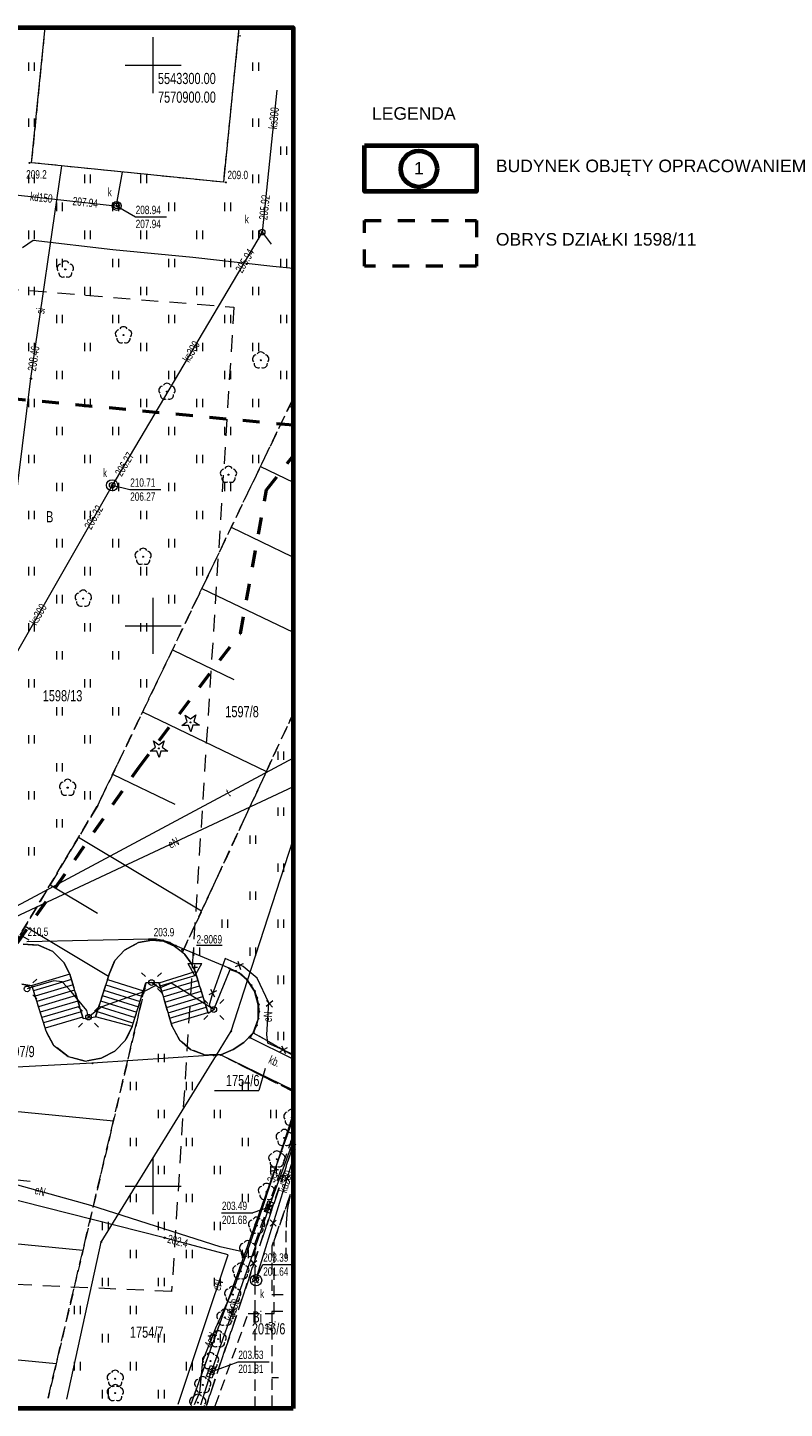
# Model space of a CAD drawing. Header units: millimetres. Extents: x 6874 to 479855, y -393105 to -20937.
# Tile 6 of 42: x 116417 to 183948, y -392941 to -269772. Entities that reach past the tile are written whole.
import ezdxf

# ---------------------------------------------------------------- set-up
doc = ezdxf.new("R2010")
doc.units = ezdxf.units.MM
doc.header["$MEASUREMENT"] = 0
for name, pattern in [('2_OTKU', [2000, 1500, -500]), ('2_OTRK', [1750, 1250, -500]), ('2_OTRKG', [1750, 1250, -500]), ('2_OTZT', [1500, 1000, -500]), ('4', [2500, 1500, -1000]), ('4_2', [1500, 1000, -500]), ('EGUG', [1000, 500, -500]), ('Przerywana długa', [3000, 1500, -1500])]:
    doc.linetypes.add(name, pattern=pattern)
for name, color, linetype, lineweight in [('Nowe_2D - Ogólne_Nr_pióra__20', 1, 'Continuous', 50), ('Nowe_2D - Ogólne_Nr_pióra__21', 7, 'Continuous', 70), ('Nowe_Adnotacja - Teksty_Nr_pióra__1', 7, 'Continuous', 13), ('Nowe_Rysunki i obrazki_Nr_pióra__1', 7, 'Continuous', 13)]:
    doc.layers.add(name, color=color, linetype=linetype, lineweight=lineweight)
doc.styles.add('STYL_AUTOMATYCZNY_1', font='arial.ttf', dxfattribs={"width": 0.7})
doc.styles.add('STYL_AUTOMATYCZNY_5', font='arial.ttf')

msp = doc.modelspace()

# ---------------------------------------------------------------- linework, layer by layer
at = {"layer": 'Nowe_2D - Ogólne_Nr_pióra__20', "color": 1, "linetype": 'Przerywana długa', "lineweight": 50}
for p, q in [((140111, -305249), (77921, -299386)), ((137741, -311016), (140111, -307982)), ((135401, -323806), (137741, -311016)), ((126331, -335766), (135401, -323806)), ((115501, -351416), (126331, -335766))]:
    msp.add_line(p, q, dxfattribs=at)
msp.add_lwpolyline([(146466, -286977), (156466, -286977), (156466, -291064), (146466, -291064)], close=True, dxfattribs=at)
at = {"layer": 'Nowe_2D - Ogólne_Nr_pióra__21', "color": 7, "linetype": 'Continuous', "lineweight": 70}
for points in [[(140111, -392941), (46913, -392941), (46913, -269772), (140111, -269772)], [(146466, -280291), (156466, -280291), (156466, -284379), (146466, -284379)]]:
    msp.add_lwpolyline(points, close=True, dxfattribs=at)
msp.add_circle((151338, -282378), 1613, dxfattribs=at)
at = {"layer": 'Nowe_Rysunki i obrazki_Nr_pióra__1', "color": 7, "linetype": 'Continuous', "lineweight": 13}
for p, q in [((116778, -281836), (117993, -269772)), ((127611, -275626), (127611, -270626)), ((127611, -275626), (127611, -270626)), ((135274, -269772), (133884, -283561)), ((135203, -270478), (135453, -270497)), ((116518, -273633), (116518, -272883)), ((117043, -273633), (117043, -272883)), ((125111, -273126), (130111, -273126)), ((125111, -273126), (130111, -273126)), ((136518, -273633), (136518, -272883)), ((137043, -273633), (137043, -272883)), ((138665, -275338), (137344, -288017)), ((116518, -278633), (116518, -277883)), ((117043, -278633), (117043, -277883)), ((136518, -278633), (136518, -277883)), ((137043, -278633), (137043, -277883)), ((139018, -281133), (139018, -280383)), ((139543, -281133), (139543, -280383)), ((133884, -283561), (116778, -281836)), ((116518, -283633), (116518, -282883)), ((116707, -301077), (119464, -282107)), ((117043, -283633), (117043, -282883)), ((121518, -283633), (121518, -282883)), ((122043, -283633), (122043, -282883)), ((124422, -285278), (124886, -282654)), ((126518, -283633), (126518, -282883)), ((127043, -283633), (127043, -282883)), ((136518, -283633), (136518, -282883)), ((137043, -283633), (137043, -282883)), ((111923, -284324), (123955, -285629)), ((119018, -286133), (119018, -285383)), ((119543, -286133), (119543, -285383)), ((123955, -285629), (124353, -285672)), ((124018, -286133), (124018, -285383)), ((124351, -285676), (126041, -286656)), ((124353, -285672), (124422, -285278)), ((124543, -286133), (124543, -285383)), ((129018, -286133), (129018, -285383)), ((129543, -286133), (129543, -285383)), ((134018, -286133), (134018, -285383)), ((134543, -286133), (134543, -285383)), ((139018, -286133), (139018, -285383)), ((139543, -286133), (139543, -285383)), ((126041, -286656), (128809, -286656)), ((116518, -288633), (116518, -287883)), ((117043, -288633), (117043, -287883)), ((121518, -288633), (121518, -287883)), ((122043, -288633), (122043, -287883)), ((137344, -288017), (124217, -310167)), ((126518, -288633), (126518, -287883)), ((127043, -288633), (127043, -287883)), ((131518, -288633), (131518, -287883)), ((132043, -288633), (132043, -287883)), ((136518, -288633), (136518, -287883)), ((137043, -288633), (137043, -287883)), ((137341, -288016), (138161, -289076)), ((115969, -289373), (116905, -288738)), ((116905, -288738), (124012, -289555)), ((119018, -291133), (119018, -290383)), ((119543, -291133), (119543, -290383)), ((124012, -289555), (131175, -290249)), ((124018, -291133), (124018, -290383)), ((124543, -291133), (124543, -290383)), ((129018, -291133), (129018, -290383)), ((129543, -291133), (129543, -290383)), ((131175, -290249), (138305, -291041)), ((134018, -291133), (134018, -290383)), ((134543, -291133), (134543, -290383)), ((139018, -291133), (139018, -290383)), ((139543, -291133), (139543, -290383)), ((138305, -291041), (140111, -291236)), ((116518, -293633), (116518, -292883)), ((117043, -293633), (117043, -292883)), ((121518, -293633), (121518, -292883)), ((122043, -293633), (122043, -292883)), ((126518, -293633), (126518, -292883)), ((127043, -293633), (127043, -292883)), ((131518, -293633), (131518, -292883)), ((132043, -293633), (132043, -292883)), ((136518, -293633), (136518, -292883)), ((137043, -293633), (137043, -292883)), ((119018, -296133), (119018, -295383)), ((119543, -296133), (119543, -295383)), ((124018, -296133), (124018, -295383)), ((124543, -296133), (124543, -295383)), ((129018, -296133), (129018, -295383)), ((129543, -296133), (129543, -295383)), ((134018, -296133), (134018, -295383)), ((134543, -296133), (134543, -295383)), ((139018, -296133), (139018, -295383)), ((139543, -296133), (139543, -295383)), ((116518, -298633), (116518, -297883)), ((117043, -298633), (117043, -297883)), ((121518, -298633), (121518, -297883)), ((122043, -298633), (122043, -297883)), ((126518, -298633), (126518, -297883)), ((127043, -298633), (127043, -297883)), ((131518, -298633), (131518, -297883)), ((132043, -298633), (132043, -297883)), ((136518, -298633), (136518, -297883)), ((137043, -298633), (137043, -297883)), ((119018, -301133), (119018, -300383)), ((119543, -301133), (119543, -300383)), ((124018, -301133), (124018, -300383)), ((124543, -301133), (124543, -300383)), ((129018, -301133), (129018, -300383)), ((129543, -301133), (129543, -300383)), ((134018, -301133), (134018, -300383)), ((134543, -301133), (134543, -300383)), ((139018, -301133), (139018, -300383)), ((139543, -301133), (139543, -300383)), ((110705, -348799), (116707, -301077)), ((116518, -303633), (116518, -302883)), ((117043, -303633), (117043, -302883)), ((121518, -303633), (121518, -302883)), ((122043, -303633), (122043, -302883)), ((126518, -303633), (126518, -302883)), ((127043, -303633), (127043, -302883)), ((131518, -303633), (131518, -302883)), ((132043, -303633), (132043, -302883)), ((136518, -303633), (136518, -302883)), ((137043, -303633), (137043, -302883)), ((139779, -303551), (140111, -303711)), ((119018, -306133), (119018, -305383)), ((119543, -306133), (119543, -305383)), ((124018, -306133), (124018, -305383)), ((124543, -306133), (124543, -305383)), ((129018, -306133), (129018, -305383)), ((129543, -306133), (129543, -305383)), ((134018, -306133), (134018, -305383)), ((134543, -306133), (134543, -305383)), ((116518, -308633), (116518, -307883)), ((117043, -308633), (117043, -307883)), ((121518, -308633), (121518, -307883)), ((122043, -308633), (122043, -307883)), ((126518, -308633), (126518, -307883)), ((127043, -308633), (127043, -307883)), ((131518, -308633), (131518, -307883)), ((132043, -308633), (132043, -307883)), ((136518, -308633), (136518, -307883)), ((137043, -308633), (137043, -307883)), ((137193, -308932), (140111, -310334)), ((119018, -311133), (119018, -310383)), ((119543, -311133), (119543, -310383)), ((124217, -310167), (123962, -310597)), ((124018, -311133), (124018, -310383)), ((124543, -311133), (124543, -310383)), ((129018, -311133), (129018, -310383)), ((129543, -311133), (129543, -310383)), ((134018, -311133), (134018, -310383)), ((134543, -311133), (134543, -310383)), ((123713, -311031), (109343, -336172)), ((123962, -310597), (123713, -311031)), ((123961, -310596), (125551, -310976)), ((125551, -310976), (128292, -310976)), ((116518, -313633), (116518, -312883)), ((117043, -313633), (117043, -312883)), ((121518, -313633), (121518, -312883)), ((122043, -313633), (122043, -312883)), ((126518, -313633), (126518, -312883)), ((127043, -313633), (127043, -312883)), ((131518, -313633), (131518, -312883)), ((132043, -313633), (132043, -312883)), ((134590, -314348), (140006, -316951)), ((119018, -316133), (119018, -315383)), ((119543, -316133), (119543, -315383)), ((124018, -316133), (124018, -315383)), ((124543, -316133), (124543, -315383)), ((129018, -316133), (129018, -315383)), ((129543, -316133), (129543, -315383)), ((116518, -318633), (116518, -317883)), ((117043, -318633), (117043, -317883)), ((121518, -318633), (121518, -317883)), ((122043, -318633), (122043, -317883)), ((126518, -318633), (126518, -317883)), ((127043, -318633), (127043, -317883)), ((131518, -318633), (131518, -317883)), ((132043, -318633), (132043, -317883)), ((131970, -319800), (140111, -323712)), ((119018, -321133), (119018, -320383)), ((119543, -321133), (119543, -320383)), ((124018, -321133), (124018, -320383)), ((124543, -321133), (124543, -320383)), ((127611, -325626), (127611, -320626)), ((127611, -325626), (127611, -320626)), ((129018, -321133), (129018, -320383)), ((129543, -321133), (129543, -320383)), ((116518, -323633), (116518, -322883)), ((117043, -323633), (117043, -322883)), ((121518, -323633), (121518, -322883)), ((122043, -323633), (122043, -322883)), ((125111, -323126), (130111, -323126)), ((125111, -323126), (130111, -323126)), ((126518, -323633), (126518, -322883)), ((127043, -323633), (127043, -322883)), ((119018, -326133), (119018, -325383)), ((119543, -326133), (119543, -325383)), ((124018, -326133), (124018, -325383)), ((124543, -326133), (124543, -325383)), ((129332, -325287), (134820, -327925)), ((116518, -328633), (116518, -327883)), ((117043, -328633), (117043, -327883)), ((121518, -328633), (121518, -327883)), ((122043, -328633), (122043, -327883)), ((126518, -328633), (126518, -327883)), ((127043, -328633), (127043, -327883)), ((119018, -331133), (119018, -330383)), ((119543, -331133), (119543, -330383)), ((124018, -331133), (124018, -330383)), ((124543, -331133), (124543, -330383)), ((126678, -330811), (137725, -336120)), ((130661, -331662), (130469, -331094)), ((130469, -331094), (130959, -331440)), ((130959, -331440), (131440, -331082)), ((131440, -331082), (131261, -331655)), ((130180, -332021), (130661, -331662)), ((130780, -332013), (130180, -332021)), ((130973, -332582), (130780, -332013)), ((131151, -332009), (130973, -332582)), ((131751, -332001), (131151, -332009)), ((131261, -331655), (131751, -332001)), ((116518, -333633), (116518, -332883)), ((117043, -333633), (117043, -332883)), ((121518, -333633), (121518, -332883)), ((122043, -333633), (122043, -332883)), ((127830, -333971), (127638, -333403)), ((127638, -333403), (128127, -333749)), ((128127, -333749), (128608, -333391)), ((128608, -333391), (128430, -333963)), ((140111, -334943), (111976, -350001)), ((127349, -334330), (127830, -333971)), ((127949, -334322), (127349, -334330)), ((128142, -334891), (127949, -334322)), ((128320, -334318), (128142, -334891)), ((128920, -334310), (128320, -334318)), ((128430, -333963), (128920, -334310)), ((138764, -335087), (138764, -334337)), ((139289, -335087), (139289, -334337)), ((119018, -336133), (119018, -335383)), ((119543, -336133), (119543, -335383)), ((124006, -336371), (129566, -339043)), ((140111, -337508), (114291, -349606)), ((116518, -338633), (116518, -337883)), ((117043, -338633), (117043, -337883)), ((121518, -338633), (121518, -337883)), ((122043, -338633), (122043, -337883)), ((138764, -340087), (138764, -339337)), ((139289, -340087), (139289, -339337)), ((119018, -341133), (119018, -340383)), ((119543, -341133), (119543, -340383)), ((120967, -341993), (131942, -348570)), ((136051, -354776), (140111, -342210)), ((136264, -342587), (136264, -341837)), ((136789, -342587), (136789, -341837)), ((116518, -343633), (116518, -342883)), ((117043, -343633), (117043, -342883)), ((138764, -345087), (138764, -344337)), ((139289, -345087), (139289, -344337)), ((118432, -346224), (122662, -348759)), ((136264, -347587), (136264, -346837)), ((136789, -347587), (136789, -346837)), ((133764, -350087), (133764, -349337)), ((134289, -350087), (134289, -349337)), ((138764, -350087), (138764, -349337)), ((139289, -350087), (139289, -349337)), ((115750, -350699), (116515, -351158)), ((116208, -349934), (123629, -354381)), ((117397, -351623), (116020, -351540)), ((127241, -351096), (116361, -351336)), ((118674, -352174), (117397, -351623)), ((119648, -353160), (118674, -352174)), ((125056, -352080), (124191, -352980)), ((126322, -351395), (125056, -352080)), ((127491, -351188), (126322, -351395)), ((127871, -351096), (127241, -351096)), ((128557, -351271), (127491, -351188)), ((128501, -351196), (127871, -351096)), ((129091, -351386), (128501, -351196)), ((129539, -351700), (128557, -351271)), ((129651, -351666), (129091, -351386)), ((130460, -352447), (129539, -351700)), ((134401, -353686), (129651, -351666)), ((131264, -352587), (131264, -351837)), ((131789, -352587), (131789, -351837)), ((136264, -352587), (136264, -351837)), ((136789, -352587), (136789, -351837)), ((120183, -354206), (119648, -353160)), ((124191, -352980), (123686, -354203)), ((131013, -353229), (130460, -352447)), ((130706, -353265), (131956, -353265)), ((130706, -353265), (131331, -354348)), ((131362, -353979), (131013, -353229)), ((131331, -354348), (131956, -353265)), ((131331, -353876), (131331, -353376)), ((134047, -352818), (132862, -356149)), ((135657, -353533), (134047, -352818)), ((135659, -353293), (134940, -353548)), ((135172, -353060), (135427, -353780)), ((120183, -354206), (116731, -355235)), ((116894, -354993), (117248, -354639)), ((120325, -354685), (116933, -355696)), ((121361, -358159), (120183, -354206)), ((123686, -354203), (122470, -358005)), ((123536, -354672), (126754, -355701)), ((126948, -354428), (126595, -354074)), ((128009, -354428), (128363, -354074)), ((128150, -354971), (131362, -353979)), ((128235, -355259), (131462, -354297)), ((131081, -353626), (131331, -353626)), ((131581, -353626), (131331, -353626)), ((132524, -357674), (131362, -353979)), ((133032, -357363), (134498, -353789)), ((134981, -353926), (134401, -353686)), ((135292, -354097), (134498, -353789)), ((135511, -354266), (134981, -353926)), ((135984, -354685), (135292, -354097)), ((135971, -354686), (135511, -354266)), ((136891, -354563), (135657, -353533)), ((136051, -354776), (135971, -354686)), ((136676, -355716), (135984, -354685)), ((137951, -356751), (136891, -354563)), ((138764, -355087), (138764, -354337)), ((139289, -355087), (139289, -354337)), ((116793, -355245), (115906, -355092)), ((116833, -355380), (116364, -355523)), ((116793, -355245), (118048, -359267)), ((118746, -354795), (116833, -355380)), ((118746, -354795), (116833, -355380)), ((120468, -355165), (117082, -356174)), ((120611, -355644), (117231, -356651)), ((119511, -354904), (118746, -354795)), ((120296, -355752), (119511, -354904)), ((121707, -357456), (120296, -355752)), ((126773, -355798), (123034, -357122)), ((123231, -355624), (126455, -356655)), ((123384, -355148), (126605, -356178)), ((125759, -358882), (126980, -354979)), ((126948, -355489), (126595, -355842)), ((127909, -355181), (126773, -355798)), ((128150, -354971), (126980, -354979)), ((128180, -355460), (127479, -354958)), ((127479, -354958), (127909, -355181)), ((128009, -355489), (128363, -355842)), ((128150, -354971), (129235, -358613)), ((129223, -355017), (128180, -355460)), ((128378, -355738), (131612, -354774)), ((128521, -356217), (131762, -355251)), ((128664, -356697), (131912, -355728)), ((130052, -355528), (129223, -355017)), ((133032, -357363), (130052, -355528)), ((133032, -357363), (130052, -355528)), ((133268, -355705), (132591, -356059)), ((132752, -355544), (133107, -356220)), ((134591, -359296), (136051, -354776)), ((136371, -355176), (136051, -354776)), ((136691, -355716), (136371, -355176)), ((136987, -356934), (136676, -355716)), ((136911, -356306), (136691, -355716)), ((116894, -356054), (117248, -356407)), ((120754, -356123), (117380, -357128)), ((120897, -356602), (117529, -357606)), ((121039, -357081), (117678, -358083)), ((121320, -357511), (120967, -357157)), ((122381, -357511), (122735, -357157)), ((123034, -357122), (122404, -357608)), ((122774, -357053), (126007, -358087)), ((122927, -356577), (126157, -357610)), ((123079, -356100), (126306, -357132)), ((128807, -357176), (132062, -356205)), ((128950, -357655), (132212, -356683)), ((129092, -358134), (132362, -357160)), ((132501, -356833), (132148, -356479)), ((132862, -356149), (132606, -356980)), ((132606, -356980), (133032, -357363)), ((133562, -356833), (133916, -356479)), ((137051, -356906), (136911, -356306)), ((136980, -358228), (136987, -356934)), ((137081, -357536), (137051, -356906)), ((138286, -356598), (137715, -357106)), ((137747, -356567), (138255, -357137)), ((137776, -359581), (137951, -356751)), ((121182, -357560), (117827, -358560)), ((121325, -358040), (117976, -359038)), ((121361, -358159), (122470, -358005)), ((121851, -358041), (121707, -357456)), ((122404, -357608), (121851, -358041)), ((122470, -358005), (122470, -358005)), ((125759, -358882), (122470, -358005)), ((122622, -357529), (125858, -358564)), ((129235, -358613), (132512, -357637)), ((132501, -357894), (132148, -358247)), ((132524, -357674), (133032, -357363)), ((133562, -357894), (133916, -358247)), ((136549, -359434), (136980, -358228)), ((136861, -358766), (137021, -358156)), ((137021, -358156), (137081, -357536)), ((118048, -359267), (118729, -360533)), ((121320, -358572), (120967, -358925)), ((122381, -358572), (122735, -358925)), ((125159, -360107), (125759, -358882)), ((129235, -358613), (129311, -358866)), ((129311, -358866), (129964, -360061)), ((133281, -361436), (134591, -359296)), ((135707, -360296), (136549, -359434)), ((136271, -359876), (136611, -359346)), ((136611, -359346), (136861, -358766)), ((137848, -360358), (137776, -359581)), ((138764, -360087), (138764, -359337)), ((139289, -360087), (139289, -359337)), ((118729, -360533), (120025, -361552)), ((124198, -361068), (125159, -360107)), ((129964, -360061), (130961, -360919)), ((134759, -360933), (135707, -360296)), ((140111, -361786), (136271, -359876)), ((140111, -361371), (137848, -360358)), ((139593, -360766), (138920, -361128)), ((139075, -360611), (139438, -361283)), ((120025, -361552), (121552, -361961)), ((121552, -361961), (122987, -361712)), ((133001, -361446), (122201, -362156)), ((122971, -378106), (133281, -361436)), ((122987, -361712), (124198, -361068)), ((128107, -362051), (128107, -361301)), ((128632, -362051), (128632, -361301)), ((130961, -360919), (132151, -361376)), ((132151, -361376), (133645, -361417)), ((133281, -361436), (133001, -361446)), ((133631, -361416), (133281, -361436)), ((140111, -364554), (133631, -361416)), ((133645, -361417), (134759, -360933)), ((122201, -362156), (113161, -362616)), ((137611, -362636), (137051, -364580)), ((125607, -364551), (125607, -363801)), ((126132, -364551), (126132, -363801)), ((130607, -364551), (130607, -363801)), ((131132, -364551), (131132, -363801)), ((133106, -364580), (137051, -364580)), ((135607, -364551), (135607, -363801)), ((136132, -364551), (136132, -363801)), ((111183, -366038), (124077, -367289)), ((128107, -367051), (128107, -366301)), ((128632, -367051), (128632, -366301)), ((133107, -367051), (133107, -366301)), ((133632, -367051), (133632, -366301)), ((140111, -366674), (137441, -374846)), ((138107, -367051), (138107, -366301)), ((138632, -367051), (138632, -366301)), ((139061, -370026), (140111, -367119)), ((125607, -369551), (125607, -368801)), ((126132, -369551), (126132, -368801)), ((130607, -369551), (130607, -368801)), ((131132, -369551), (131132, -368801)), ((135607, -369551), (135607, -368801)), ((136132, -369551), (136132, -368801)), ((140160, -368940), (138008, -374844)), ((140356, -369361), (139797, -369882)), ((139816, -369342), (140336, -369901)), ((122058, -374835), (104122, -369840)), ((127611, -375626), (127611, -370626)), ((127611, -375626), (127611, -370626)), ((130984, -392616), (139061, -370026)), ((128107, -372051), (128107, -371301)), ((128632, -372051), (128632, -371301)), ((133107, -372051), (133107, -371301)), ((133632, -372051), (133632, -371301)), ((140035, -370919), (136906, -381019)), ((138107, -372051), (138107, -371301)), ((138632, -372051), (138632, -371301)), ((110597, -372076), (116635, -372661)), ((125111, -373126), (130111, -373126)), ((125111, -373126), (130111, -373126)), ((138648, -372106), (139194, -372640)), ((139188, -372100), (138654, -372646)), ((139837, -372178), (139288, -372708)), ((139297, -372168), (139828, -372718)), ((128641, -377726), (111019, -373280)), ((125607, -374551), (125607, -373801)), ((126132, -374551), (126132, -373801)), ((130607, -374551), (130607, -373801)), ((131132, -374551), (131132, -373801)), ((135607, -374551), (135607, -373801)), ((136132, -374551), (136132, -373801)), ((137556, -375375), (137885, -374431)), ((137885, -374431), (138357, -374596)), ((133588, -378527), (122058, -374835)), ((137907, -375127), (132843, -389537)), ((133732, -375496), (136501, -375496)), ((137441, -374846), (135802, -379547)), ((137961, -374986), (136501, -375496)), ((138028, -375540), (137556, -375375)), ((138211, -374805), (137637, -375308)), ((137663, -375068), (138135, -375233)), ((137673, -374769), (138175, -375344)), ((137778, -374738), (138250, -374902)), ((137957, -374985), (137907, -375127)), ((138008, -374844), (137957, -374985)), ((138357, -374596), (138028, -375540)), ((123107, -377051), (123107, -376301)), ((123632, -377051), (123632, -376301)), ((128107, -377051), (128107, -376301)), ((128632, -377051), (128632, -376301)), ((133107, -377051), (133107, -376301)), ((133632, -377051), (133632, -376301)), ((138608, -376139), (138062, -376673)), ((138068, -376133), (138602, -376679)), ((110048, -377730), (121357, -378827)), ((119927, -392119), (122971, -378106)), ((134311, -379236), (128641, -377726)), ((125607, -379551), (125607, -378801)), ((126132, -379551), (126132, -378801)), ((129844, -392565), (134311, -379236)), ((130607, -379551), (130607, -378801)), ((131132, -379551), (131132, -378801)), ((135588, -378975), (133588, -378527)), ((135802, -379547), (135588, -378975)), ((135802, -379547), (135588, -378975)), ((135607, -379551), (135607, -378801)), ((136132, -379551), (136132, -378801)), ((135630, -379994), (134920, -381965)), ((135630, -379994), (134920, -381965)), ((135802, -379547), (135630, -379994)), ((136860, -379782), (136264, -380260)), ((136323, -379723), (136801, -380319)), ((136771, -381456), (137421, -380106)), ((137421, -380106), (140162, -380106)), ((123107, -382051), (123107, -381301)), ((123632, -382051), (123632, -381301)), ((128107, -382051), (128107, -381301)), ((128632, -382051), (128632, -381301)), ((133107, -382051), (133107, -381301)), ((133632, -382051), (133632, -381301)), ((137073, -381227), (136466, -381691)), ((136538, -381156), (137002, -381763)), ((136906, -381019), (136805, -381509)), ((134920, -381965), (133175, -385799)), ((120607, -384551), (120607, -383801)), ((121132, -384551), (121132, -383801)), ((125607, -384551), (125607, -383801)), ((126132, -384551), (126132, -383801)), ((130607, -384551), (130607, -383801)), ((131132, -384551), (131132, -383801)), ((135070, -384055), (134366, -384350)), ((134570, -383851), (134866, -384555)), ((123107, -387051), (123107, -386301)), ((123632, -387051), (123632, -386301)), ((128107, -387051), (128107, -386301)), ((128632, -387051), (128632, -386301)), ((133175, -385799), (132034, -388738)), ((133107, -387051), (133107, -386301)), ((133632, -387051), (133632, -386301)), ((109053, -387984), (118971, -388946)), ((120607, -389551), (120607, -388801)), ((121132, -389551), (121132, -388801)), ((125607, -389551), (125607, -388801)), ((126132, -389551), (126132, -388801)), ((130607, -389551), (130607, -388801)), ((131132, -389551), (131132, -388801)), ((132034, -388738), (131748, -391522)), ((132386, -390061), (132732, -389123)), ((132732, -389123), (133201, -389295)), ((132791, -389676), (135201, -388786)), ((135201, -388786), (137969, -388786)), ((132748, -389821), (131833, -392655)), ((132855, -390234), (132386, -390061)), ((132455, -389502), (133132, -389854)), ((132499, -389756), (132968, -389929)), ((132970, -389339), (132618, -390017)), ((132619, -389428), (133089, -389600)), ((132794, -389678), (132748, -389821)), ((132843, -389537), (132794, -389678)), ((133201, -389295), (132855, -390234)), ((123107, -392051), (123107, -391301)), ((123632, -392051), (123632, -391301)), ((128107, -392051), (128107, -391301)), ((128632, -392051), (128632, -391301)), ((131748, -391522), (131285, -392630))]:
    msp.add_line(p, q, dxfattribs=at)
at = {"layer": 'Nowe_Rysunki i obrazki_Nr_pióra__1', "color": 7, "linetype": '2_OTZT', "lineweight": 13}
for p, q in [((116778, -281836), (117898, -270720)), ((135234, -270167), (133884, -283561)), ((133884, -283561), (116778, -281836)), ((122669, -339153), (140111, -302858)), ((140111, -330984), (130231, -352253)), ((115175, -351659), (122669, -339153)), ((130231, -352253), (130460, -352447)), ((130460, -352447), (131013, -353229)), ((131013, -353229), (131362, -353979)), ((131362, -353979), (132524, -357674)), ((133032, -357363), (134497, -353790)), ((134497, -353790), (135292, -354097)), ((135292, -354097), (135984, -354685)), ((135984, -354685), (136676, -355716)), ((126980, -354979), (118240, -392043)), ((128150, -354971), (126980, -354979)), ((129311, -358866), (128150, -354971)), ((136676, -355716), (136987, -356934)), ((136987, -356934), (136980, -358228)), ((132524, -357674), (133032, -357363)), ((136980, -358228), (136549, -359434)), ((129964, -360061), (129311, -358866)), ((136549, -359434), (140111, -361469)), ((130961, -360919), (129964, -360061)), ((132151, -361376), (130961, -360919)), ((133645, -361417), (132151, -361376)), ((140111, -364676), (133645, -361417)), ((132372, -392679), (140126, -369472))]:
    msp.add_line(p, q, dxfattribs=at)
at = {"layer": 'Nowe_Rysunki i obrazki_Nr_pióra__1', "color": 7, "linetype": '4', "lineweight": 13}
for p, q in [((59297, -288561), (134826, -294713)), ((134826, -294713), (129271, -382519)), ((129271, -382519), (50138, -378961))]:
    msp.add_line(p, q, dxfattribs=at)
at = {"layer": 'Nowe_Rysunki i obrazki_Nr_pióra__1', "color": 7, "linetype": '2_OTRKG', "lineweight": 13}
for p, q in [((140111, -302858), (122669, -339153)), ((122669, -339153), (115175, -351659))]:
    msp.add_line(p, q, dxfattribs=at)
at = {"layer": 'Nowe_Rysunki i obrazki_Nr_pióra__1', "color": 7, "linetype": '2_OTRK', "lineweight": 13}
for p, q in [((130231, -352253), (140111, -330984)), ((116020, -351540), (117397, -351623)), ((117397, -351623), (118674, -352174)), ((118674, -352174), (119648, -353160)), ((124191, -352980), (125056, -352080)), ((125056, -352080), (126322, -351395)), ((126322, -351395), (127491, -351188)), ((127491, -351188), (128557, -351271)), ((128557, -351271), (129539, -351700)), ((129539, -351700), (130231, -352253)), ((119648, -353160), (120183, -354206)), ((123686, -354204), (124191, -352980)), ((120183, -354206), (121361, -358159)), ((122470, -358005), (123686, -354204)), ((115906, -355092), (116793, -355245)), ((116793, -355245), (118048, -359267)), ((118240, -392043), (126980, -354979)), ((125759, -358883), (126980, -354979)), ((121361, -358159), (122470, -358005)), ((118729, -360533), (118048, -359267)), ((125759, -358883), (125159, -360107)), ((120025, -361552), (118729, -360533)), ((125159, -360107), (124198, -361068)), ((121552, -361961), (120025, -361552)), ((122987, -361712), (121552, -361961)), ((124198, -361068), (122987, -361712))]:
    msp.add_line(p, q, dxfattribs=at)
at = {"layer": 'Nowe_Rysunki i obrazki_Nr_pióra__1', "color": 7, "linetype": '2_OTKU', "lineweight": 13}
for p, q in [((136549, -359434), (135707, -360296)), ((140111, -361469), (136549, -359434)), ((135707, -360296), (134759, -360933)), ((134759, -360933), (133645, -361417)), ((133645, -361417), (140111, -364676)), ((140126, -369472), (132372, -392679))]:
    msp.add_line(p, q, dxfattribs=at)
at = {"layer": 'Nowe_Rysunki i obrazki_Nr_pióra__1', "color": 7, "linetype": 'EGUG', "lineweight": 13}
for p, q in [((139061, -370026), (140111, -367119)), ((130984, -392616), (139061, -370026))]:
    msp.add_line(p, q, dxfattribs=at)
at = {"layer": 'Nowe_Rysunki i obrazki_Nr_pióra__1', "color": 7, "linetype": '4_2', "lineweight": 13}
for p, q in [((136711, -378211), (140193, -368417)), ((139848, -373865), (138211, -378470)), ((138411, -378006), (139840, -373999)), ((139798, -374179), (139715, -374546)), ((139838, -374026), (139798, -374179)), ((139543, -375659), (139511, -376033)), ((139587, -375286), (139543, -375659)), ((139645, -374915), (139587, -375286)), ((139715, -374546), (139645, -374915)), ((139491, -376408), (139485, -376784)), ((139485, -379606), (139485, -376784)), ((139511, -376033), (139491, -376408)), ((138411, -384466), (138411, -378006)), ((136711, -384291), (136711, -378211)), ((138211, -378470), (138211, -382791)), ((138211, -382791), (139283, -382791)), ((133168, -392715), (136109, -384466)), ((136109, -384466), (138411, -384466)), ((136711, -392874), (136711, -384291)), ((139188, -384291), (138211, -384291)), ((138211, -384291), (138211, -392941)), ((138211, -390191), (138815, -390191))]:
    msp.add_line(p, q, dxfattribs=at)
at = {"layer": 'Nowe_Rysunki i obrazki_Nr_pióra__1', "color": 7, "linetype": 'Continuous', "lineweight": 13}
for centre, radius in [((116591, -281836), 45), ((134111, -283576), 45), ((124353, -285672), 400), ((124353, -285672), 250), ((124353, -285672), 62.5), ((137344, -288017), 250), ((137344, -288017), 62.5), ((119782, -291343), 45), ((124976, -297206), 45), ((137217, -299447), 45), ((116707, -301077), 62.5), ((128854, -302241), 45), ((123962, -310597), 500), ((123962, -310597), 250), ((134342, -309652), 45), ((123962, -310597), 62.5), ((137741, -311016), 45), ((126725, -316969), 45), ((121384, -320701), 45), ((135401, -323806), 45), ((130963, -331756), 45), ((128131, -334065), 45), ((126331, -335766), 45), ((119993, -337571), 45), ((127241, -351096), 45), ((127871, -351096), 45), ((128501, -351196), 45), ((129091, -351386), 45), ((129651, -351666), 45), ((130211, -352026), 45), ((127479, -354958), 250), ((134401, -353686), 45), ((134981, -353926), 45), ((135511, -354266), 45), ((135971, -354686), 45), ((116364, -355523), 250), ((127479, -354958), 25), ((136051, -354776), 45), ((136371, -355176), 45), ((136691, -355716), 45), ((133032, -357363), 250), ((136911, -356306), 45), ((137051, -356906), 45), ((121851, -358041), 250), ((121851, -358041), 25), ((133032, -357363), 25), ((137021, -358156), 45), ((137081, -357536), 45), ((134591, -359296), 45), ((136611, -359346), 45), ((136861, -358766), 45), ((136271, -359876), 45), ((122201, -362156), 45), ((133001, -361446), 45), ((133281, -361436), 45), ((133631, -361416), 45), ((140001, -367006), 45), ((139325, -368814), 45), ((138656, -370719), 45), ((139061, -370026), 45), ((137731, -373623), 45), ((137957, -374985), 62.5), ((136856, -376635), 45), ((122971, -378106), 45), ((128641, -377726), 62.5), ((136058, -378720), 45), ((135443, -380711), 45), ((136805, -381509), 500), ((136770, -381459), 250), ((136770, -381459), 62.5), ((134723, -382796), 45), ((134028, -384830), 45), ((133411, -386761), 45), ((132742, -388717), 45), ((124241, -390296), 45), ((132794, -389678), 62.5), ((124243, -391574), 45), ((132047, -390854), 45), ((131601, -392426), 45)]:
    msp.add_circle(centre, radius, dxfattribs=at)
for centre, start, end in [((119782, -290968), 30.14012, 149.85988), ((119425, -291227), 102.14447, 221.86002), ((119561, -291647), 174.14818, 293.85423), ((120002, -291647), 246.14577, 5.85182), ((120138, -291227), 318.13998, 77.85553), ((124619, -297090), 102.14447, 221.86002), ((124976, -296831), 30.14012, 149.85988), ((125332, -297090), 318.13998, 77.85553), ((124755, -297510), 174.14818, 293.85423), ((125196, -297510), 246.14577, 5.85182), ((136860, -299331), 102.14447, 221.86002), ((137217, -299072), 30.14012, 149.85988), ((137573, -299331), 318.13998, 77.85553), ((136996, -299751), 174.14818, 293.85423), ((137437, -299751), 246.14577, 5.85182), ((128497, -302125), 102.14447, 221.86002), ((128854, -301866), 30.14012, 149.85988), ((129210, -302125), 318.13998, 77.85553), ((128633, -302545), 174.14818, 293.85423), ((129074, -302545), 246.14577, 5.85182), ((134342, -309277), 30.14012, 149.85988), ((133985, -309536), 102.14447, 221.86002), ((134121, -309956), 174.14818, 293.85423), ((134562, -309956), 246.14577, 5.85182), ((134698, -309536), 318.13998, 77.85553), ((126368, -316853), 102.14447, 221.86002), ((126725, -316594), 30.14012, 149.85988), ((127081, -316853), 318.13998, 77.85553), ((126504, -317273), 174.14818, 293.85423), ((126945, -317273), 246.14577, 5.85182), ((121027, -320585), 102.14447, 221.86002), ((121384, -320326), 30.14012, 149.85988), ((121740, -320585), 318.13998, 77.85553), ((121163, -321005), 174.14818, 293.85423), ((121604, -321005), 246.14577, 5.85182), ((119636, -337455), 102.14447, 221.86002), ((119993, -337196), 30.14012, 149.85988), ((120349, -337455), 318.13998, 77.85553), ((119772, -337875), 174.14818, 293.85423), ((120213, -337875), 246.14577, 5.85182), ((139644, -366890), 102.14447, 221.86002), ((140001, -366631), 72.80589, 149.85988), ((139325, -368439), 30.14012, 149.85988), ((139780, -367310), 174.14818, 293.85423), ((138968, -368698), 102.14447, 221.86002), ((139104, -369118), 174.14818, 293.85423), ((139545, -369118), 246.14577, 5.85182), ((139681, -368698), 318.13998, 77.85553), ((138299, -370603), 102.14447, 221.86002), ((138656, -370344), 30.14012, 149.85988), ((139012, -370603), 318.13998, 77.85553), ((138435, -371023), 174.14818, 293.85423), ((138876, -371023), 246.14577, 5.85182), ((137374, -373507), 102.14447, 221.86002), ((137731, -373248), 30.14012, 149.85988), ((138087, -373507), 318.13998, 77.85553), ((137510, -373927), 174.14818, 293.85423), ((137951, -373927), 246.14577, 5.85182), ((136499, -376519), 102.14447, 221.86002), ((136856, -376260), 30.14012, 149.85988), ((137212, -376519), 318.13998, 77.85553), ((136058, -378345), 30.14012, 149.85988), ((136635, -376939), 174.14818, 293.85423), ((137076, -376939), 246.14577, 5.85182), ((135701, -378604), 102.14447, 221.86002), ((135837, -379024), 174.14818, 293.85423), ((136278, -379024), 246.14577, 5.85182), ((136414, -378604), 318.13998, 77.85553), ((135086, -380595), 102.14447, 221.86002), ((135443, -380336), 30.14012, 149.85988), ((135799, -380595), 318.13998, 77.85553), ((135222, -381015), 174.14818, 293.85423), ((135663, -381015), 246.14577, 5.85182), ((134366, -382680), 102.14447, 221.86002), ((134723, -382421), 30.14012, 149.85988), ((135079, -382680), 318.13998, 77.85553), ((134028, -384455), 30.14012, 149.85988), ((134502, -383100), 174.14818, 293.85423), ((134943, -383100), 246.14577, 5.85182), ((133671, -384714), 102.14447, 221.86002), ((133807, -385134), 174.14818, 293.85423), ((134248, -385134), 246.14577, 5.85182), ((134384, -384714), 318.13998, 77.85553), ((133054, -386645), 102.14447, 221.86002), ((133411, -386386), 30.14012, 149.85988), ((133767, -386645), 318.13998, 77.85553), ((132742, -388342), 30.14012, 149.85988), ((133190, -387065), 174.14818, 293.85423), ((133631, -387065), 246.14577, 5.85182), ((132385, -388601), 102.14447, 221.86002), ((132521, -389021), 174.14818, 293.85423), ((132962, -389021), 246.14577, 5.85182), ((133098, -388601), 318.13998, 77.85553), ((123884, -390180), 102.14447, 221.86002), ((124241, -389921), 30.14012, 149.85988), ((124597, -390180), 318.13998, 77.85553), ((131690, -390738), 102.14447, 221.86002), ((132047, -390479), 30.14012, 149.85988), ((132403, -390738), 318.13998, 77.85553), ((123886, -391458), 102.14447, 221.86002), ((124020, -390600), 174.14818, 293.85423), ((124243, -391199), 30.14012, 149.85988), ((124461, -390600), 246.14577, 5.85182), ((124599, -391458), 318.13998, 77.85553), ((131601, -392051), 30.14012, 149.85988), ((131826, -391158), 174.14818, 293.85423), ((132267, -391158), 246.14577, 5.85182), ((124022, -391878), 174.14818, 293.85423), ((124463, -391878), 246.14577, 5.85182), ((131244, -392310), 102.14447, 221.86002), ((131380, -392730), 174.14818, 214.39884), ((131957, -392310), 318.13998, 77.85553), ((131821, -392730), 325.60116, 5.85182)]:
    msp.add_arc(centre, 375, start, end, dxfattribs=at)

# ---------------------------------------------------------------- texts
at = {"layer": 'Nowe_Adnotacja - Teksty_Nr_pióra__1', "color": 7, "linetype": 'Continuous', "lineweight": 13, "char_height": 1118.88, "style": 'STYL_AUTOMATYCZNY_5'}
for s, insert, attachment_point in [('\\A1;{\\pqc;\\fArial|b0|i0|c238|p0;\\W1.000000;LEGENDA}', (150884, -276869), 2), ('\\A1;{\\pqc;\\fArial|b0|i0|c238|p0;\\W1.000000;1}', (151338, -281755), 2), ('\\A1;{\\pql;\\fArial|b0|i0|c238|p0;\\W1.000000;BUDYNEK OBJĘTY OPRACOWANIEM}', (158201, -281547), 1), ('\\A1;{\\pql;\\fArial|b0|i0|c238|p0;\\W1.000000;OBRYS DZIAŁKI 1598/11}', (158201, -288098), 1)]:
    msp.add_mtext(s, dxfattribs=dict(at, insert=insert, attachment_point=attachment_point))
at = {"layer": 'Nowe_Rysunki i obrazki_Nr_pióra__1', "color": 7, "linetype": 'Continuous', "lineweight": 13, "attachment_point": 7, "style": 'STYL_AUTOMATYCZNY_1'}
for s, insert, char_height in [('\\A1;{\\pql;\\fArial|b0|i0|c238|p0;\\W0.700000;5543300.00}', (128045, -274822), 1000), ('\\A1;{\\pql;\\fArial|b0|i0|c238|p0;\\W0.700000;7570900.00}', (128051, -276488), 1000), ('\\A1;{\\pql;\\fArial|b0|i0|c238|p0;\\W0.700000;k}', (123567, -284819), 750), ('\\A1;{\\pql;\\fArial|b0|i0|c238|p0;\\W0.700000;208.94}', (126062, -286419), 750), ('\\A1;{\\pql;\\fArial|b0|i0|c238|p0;\\W0.700000;207.94}', (126062, -287669), 750), ('\\A1;{\\pql;\\fArial|b0|i0|c238|p0;\\W0.700000;k}', (135799, -287240), 750), ('\\A1;{\\pql;\\fArial|b0|i0|c238|p0;\\W0.700000;k}', (123140, -309859), 750), ('\\A1;{\\pql;\\fArial|b0|i0|c238|p0;\\W0.700000;210.71}', (125572, -310739), 750), ('\\A1;{\\pql;\\fArial|b0|i0|c238|p0;\\W0.700000;206.27}', (125572, -311989), 750), ('\\A1;{\\pql;\\fArial|b0|i0|c238|p0;\\W0.700000;B}', (118062, -313906), 1000), ('\\A1;{\\pql;\\fArial|b0|i0|c238|p0;\\W0.700000;1598/13}', (117767, -329884), 1000), ('\\A1;{\\pql;\\fArial|b0|i0|c238|p0;\\W0.700000;1597/8}', (134057, -331303), 1000), ('\\A1;{\\pql;\\fArial|b0|i0|c238|p0;\\L\\W0.700000;\\L2-8069}', (131490, -351478), 750), ('\\A1;{\\pql;\\fArial|b0|i0|c238|p0;\\W0.700000;1597/9}', (114057, -361623), 1000), ('\\A1;{\\pql;\\fArial|b0|i0|c238|p0;\\W0.700000;1754/6}', (134114, -364206), 1000), ('\\A1;{\\pql;\\fArial|b0|i0|c238|p0;\\W0.700000;203.49}', (133754, -375259), 750), ('\\A1;{\\pql;\\fArial|b0|i0|c238|p0;\\W0.700000;201.68}', (133754, -376509), 750), ('\\A1;{\\pql;\\fArial|b0|i0|c238|p0;\\W0.700000;203.39}', (137442, -379869), 750), ('\\A1;{\\pql;\\fArial|b0|i0|c238|p0;\\W0.700000;201.64}', (137442, -381119), 750), ('\\A1;{\\pql;\\fArial|b0|i0|c238|p0;\\W0.700000;k}', (137163, -383095), 750), ('\\A1;{\\pql;\\fArial|b0|i0|c238|p0;\\W0.700000;Bi}', (136472, -385285), 1000), ('\\A1;{\\pql;\\fArial|b0|i0|c238|p0;\\W0.700000;2016/6}', (136429, -386358), 1000), ('\\A1;{\\pql;\\fArial|b0|i0|c238|p0;\\W0.700000;1754/7}', (125547, -386653), 1000), ('\\A1;{\\pql;\\fArial|b0|i0|c238|p0;\\W0.700000;203.53}', (135222, -388549), 750), ('\\A1;{\\pql;\\fArial|b0|i0|c238|p0;\\W0.700000;201.81}', (135222, -389799), 750)]:
    msp.add_mtext(s, dxfattribs=dict(at, insert=insert, char_height=char_height))
at = {"layer": 'Nowe_Rysunki i obrazki_Nr_pióra__1', "color": 7, "linetype": 'Continuous', "lineweight": 13, "char_height": 750, "attachment_point": 7, "style": 'STYL_AUTOMATYCZNY_1'}
for s, insert, rotation in [('\\A1;{\\pql;\\fArial|b0|i0|c238|p0;\\W0.700000;ks300}', (138667, -278863), 84.049), ('\\A1;{\\pql;\\fArial|b0|i0|c238|p0;\\W0.700000;209.2}', (116290, -283249), 359.99999), ('\\A1;{\\pql;\\fArial|b0|i0|c238|p0;\\W0.700000;209.0}', (134253, -283299), 359.99999), ('\\A1;{\\pql;\\fArial|b0|i0|c238|p0;\\W0.700000;kd150}', (116608, -285201), 353.80869), ('\\A1;{\\pql;\\fArial|b0|i0|c238|p0;\\W0.700000;207.94}', (120403, -285613), 353.81), ('\\A1;{\\pql;\\fArial|b0|i0|c238|p0;\\W0.700000;205.92}', (137817, -286963), 84.05001), ('\\A1;{\\pql;\\fArial|b0|i0|c238|p0;\\W0.700000;205.94}', (135567, -291734), 59.34999), ('\\A1;{\\pql;\\fArial|b0|i0|c238|p0;\\W0.700000;si}', (117907, -295360), 81.7331), ('\\A1;{\\pql;\\fArial|b0|i0|c238|p0;\\W0.700000;ks300}', (130842, -299707), 59.34811), ('\\A1;{\\pql;\\fArial|b0|i0|c238|p0;\\W0.700000;208.46}', (117167, -300459), 81.73301), ('\\A1;{\\pql;\\fArial|b0|i0|c238|p0;\\W0.700000;206.27}', (124817, -309874), 59.34999), ('\\A1;{\\pql;\\fArial|b0|i0|c238|p0;\\W0.700000;206.32}', (122090, -314619), 60.24999), ('\\A1;{\\pql;\\fArial|b0|i0|c238|p0;\\W0.700000;ks300}', (117209, -323149), 60.24521), ('\\A1;{\\pql;\\fArial|b0|i0|c238|p0;\\W0.700000;t}', (134405, -338407), 28.1549), ('\\A1;{\\pql;\\fArial|b0|i0|c238|p0;\\W0.700000;eN}', (129172, -343038), 25.10471), ('\\A1;{\\pql;\\fArial|b0|i0|c238|p0;\\W0.700000;210.5}', (116421, -350806), 359.99999), ('\\A1;{\\pql;\\fArial|b0|i0|c238|p0;\\W0.700000;203.9}', (127669, -350845), 359.99999), ('\\A1;{\\pql;\\fArial|b0|i0|c238|p0;\\W0.700000;eN}', (138209, -358492), 86.47229), ('\\A1;{\\pql;\\fArial|b0|i0|c238|p0;\\W0.700000;kb.}', (137841, -362130), 335.71418), ('\\A1;{\\pql;\\fArial|b0|i0|c238|p0;\\W0.700000;3eN}', (138476, -372857), 71.89899), ('\\A1;{\\pql;\\fArial|b0|i0|c238|p0;\\W0.700000;kd200}', (139533, -373777), 72.7909), ('\\A1;{\\pql;\\fArial|b0|i0|c238|p0;\\W0.700000;eN}', (116980, -373800), 344.43611), ('\\A1;{\\pql;\\fArial|b0|i0|c238|p0;\\W0.700000;202.4}', (128829, -378156), 345.087), ('\\A1;{\\pql;\\fArial|b0|i0|c238|p0;\\W0.700000;eN}', (133600, -382508), 71.47372), ('\\A1;{\\pql;\\fArial|b0|i0|c238|p0;\\W0.700000;kd100}', (134738, -385249), 70.638), ('\\A1;{\\pql;\\fArial|b0|i0|c238|p0;\\W0.700000;kb.}', (138295, -386078), 71.52), ('\\A1;{\\pql;\\fArial|b0|i0|c238|p0;\\W0.700000;4eN}', (132869, -387597), 68.78721)]:
    msp.add_mtext(s, dxfattribs=dict(at, insert=insert, rotation=rotation))

doc.saveas('drawing.dxf')
